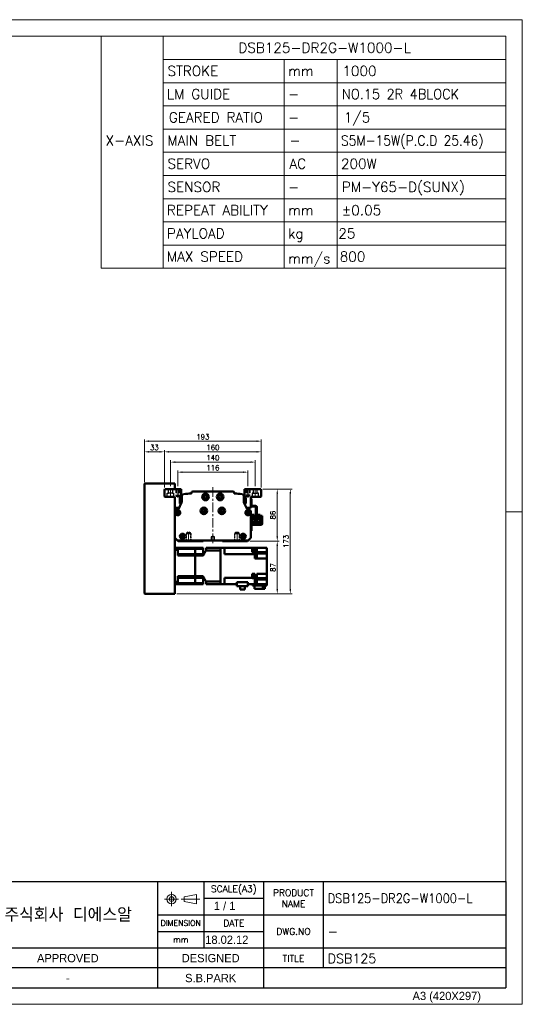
# Model space of a CAD drawing. Header units: millimetres. Extents: x 46891 to 50846, y 6223 to 10155.
# Tile 4 of 4: x 50017 to 50846, y 8529 to 10155. Entities that reach past the tile are written whole.
import ezdxf
from ezdxf.enums import TextEntityAlignment as Align

# ---------------------------------------------------------------- set-up
doc = ezdxf.new("R2010")
doc.units = ezdxf.units.MM
doc.header["$LTSCALE"] = 0.5
for name, pattern in [('CENTER', [50.8, 31.75, -6.35, 6.35, -6.35]), ('HIDDEN', [9.525, 6.35, -3.175]), ('HIDDENX2', [19.05, 12.7, -6.35])]:
    doc.linetypes.add(name, pattern=pattern)
doc.layers.get('0').update_dxf_attribs({"lineweight": 20})
for name, color, linetype, lineweight in [('1', 1, 'CENTER', 13), ('4', 4, 'Continuous', 13), ('외형선(ISO)', 7, 'Continuous', 50)]:
    doc.layers.add(name, color=color, linetype=linetype, lineweight=lineweight)
for name, color, linetype in [('2', 2, 'HIDDENX2'), ('3', 3, 'Continuous'), ('C', 1, 'CENTER')]:
    doc.layers.add(name, color=color, linetype=linetype)
doc.styles.add('ACISOGDT', font='amgdt.shx')
doc.styles.add('DSR TEXT', font='romans.shx', dxfattribs={"bigfont": 'whgtxt.shx'})
doc.styles.get("Standard").update_dxf_attribs({"font": 'romans.shx', "bigfont": 'whgtxt.shx'})
doc.dimstyles.new('DSR', dxfattribs={"dimscale": 2, "dimtxt": 3, "dimasz": 3, "dimexe": 0.5, "dimexo": 0.5, "dimgap": 0.5, "dimtad": 1, "dimdsep": 46, "dimtxsty": 'Standard', "dimcen": 2.5, "dimclrd": 4, "dimclre": 4, "dimclrt": 2, "dimadec": 0, "dimazin": 2, "dimtfac": 1, "dimtmove": 0, "dimatfit": 3, "dimfxl": 0, "dimlwd": -1, "dimlwe": -1, "dimarcsym": 0})

# ---------------------------------------------------------------- blocks, each defined once
blk = doc.blocks.new('A$C13F00394')
for p, q in [((109.11, 28.14), (105.34, 27.43)), ((105.34, 27.43), (105.34, 26.01)), ((109.11, 25.3), (109.11, 28.14)), ((-202.34, 25.67), (-191.42, 25.67)), ((-202.34, 25.3), (-191.42, 25.3)), ((105.34, 26.01), (109.11, 25.3))]:
    blk.add_line(p, q)
for radius in [1.42, 0.71]:
    blk.add_circle((101.56, 26.76), radius)
at = {"layer": '1'}
for p, q in [((103.69, 26.76), (99.44, 26.76)), ((101.56, 28.89), (101.56, 24.63)), ((104.41, 26.76), (110.04, 26.76))]:
    blk.add_line(p, q, dxfattribs=at)
at = {"layer": '3'}
for p, q in [((0, 32), (-207.68, 32)), ((0, 32), (202.32, 32)), ((0, 32), (0, 0)), ((43.43, 32), (43.43, 0)), ((97.32, 32), (97.32, 12)), ((111.32, 32), (111.32, 12)), ((129.32, 32), (129.32, 0)), ((147.32, 32), (147.32, 6)), ((202.32, 32), (202.32, 0)), ((0, 28), (25, 24)), ((43.43, 28), (0, 28)), ((25, 28), (25, 0)), ((34.7, 28), (34.7, 0)), ((111.32, 27), (129.32, 27)), ((43.43, 24), (0, 24)), ((97.32, 22), (202.32, 22)), ((43.43, 20), (0, 20)), ((43.43, 16), (0, 16)), ((97.32, 17), (129.32, 17)), ((0, 12), (129.32, 12)), ((97.32, 12), (97.32, 0)), ((129.32, 12), (202.32, 12)), ((43.43, 8), (0, 8)), ((97.32, 6), (43.43, 6)), ((129.32, 6), (97.32, 6)), ((202.32, 6), (129.32, 6)), ((43.43, 4), (0, 4)), ((0, 0), (202.32, 0))]:
    blk.add_line(p, q, dxfattribs=at)
at = {"color": 0, "style": 'DSR TEXT'}
for s, height, p in [('조립 치수 허용차', 2, (11.97, 29.02)), ('등급', 1.5, (20.77, 25.52)), ('정밀급', 1.5, (27.18, 25.37)), ('보통급', 1.3, (36.41, 25.38)), ('치수 구분', 1.5, (0.69, 24.78)), (' 0.5 초과 6 이하', 1.6, (0.56, 21.19)), (' 6 초과 30 이하', 1.6, (0.49, 17.19)), (' 30 초과 120 이하', 1.6, (0.49, 13.19)), (' 120 초과 315 이하', 1.6, (0.49, 9.19)), (' 315 초과 1000 이하', 1.6, (0.49, 5.19)), (' 1000 초과 2000 이하', 1.6, (0.49, 1.19))]:
    blk.add_text(s, height=height, dxfattribs=at).set_placement(p)
at = {"color": 7, "style": 'ACISOGDT'}
for s, p in [('APPROVED', (70.28, 8.93)), ('DESIGNED', (113.35, 8.93))]:
    blk.add_text(s, height=2.5, dxfattribs=at).set_placement(p, align=Align.MIDDLE_CENTER)
at = {"color": 7, "attachment_point": 5, "style": 'DSR TEXT'}
for s, insert, char_height in [('SCALE(A3)', (120.32, 29.5), 2), ('PRODUCT\\PNAME', (138.32, 27), 2), ('주식회사 디에스알', (70.37, 22), 4.2), ('DIMENSION', (104.32, 19.5), 1.7), ('DATE', (120.32, 19.5), 2), ('DWG.NO', (138.32, 17), 2), ('mm', (104.32, 14.5), 1.8), ('TITLE', (138.32, 8.83), 2)]:
    blk.add_mtext(s, dxfattribs=dict(at, insert=insert, char_height=char_height))
at = {"color": 0, "char_height": 1.6, "attachment_point": 5, "style": 'DSR TEXT'}
for s, insert in [('%%P0.05', (29.85, 22)), ('%%P0.1', (39.07, 22)), ('%%P0.1', (29.85, 18)), ('%%P0.2', (39.07, 18)), ('%%P0.15', (29.85, 14)), ('%%P0.3', (39.07, 14)), ('%%P0.2', (29.85, 10)), ('%%P0.5', (39.07, 10)), ('%%P0.3', (29.85, 6)), ('%%P0.8', (39.07, 6)), ('%%P0.5', (29.85, 2)), ('%%P1.2', (39.07, 2))]:
    blk.add_mtext(s, dxfattribs=dict(at, insert=insert))
at = {"layer": '4', "color": 0, "style": 'DSR TEXT'}
blk.add_text('NOTE', height=3, dxfattribs=at).set_placement((-202.39, 26.38))
blk = doc.blocks.new('A$C1C1952E1')
for p, q in [((293, 292), (293, 222)), ((311.67, 292), (311.67, 222)), ((311.67, 285), (415, 285)), ((348.18, 285), (348.18, 222)), ((364.13, 285), (364.13, 222)), ((311.67, 278), (415, 278)), ((311.67, 271), (415, 271)), ((311.67, 264), (415, 264)), ((311.67, 257), (415, 257)), ((311.67, 250), (415, 250)), ((311.67, 243), (415, 243)), ((311.67, 236), (415, 236)), ((311.67, 229), (415, 229)), ((293, 222), (415, 222))]:
    blk.add_line(p, q)
at = {"color": 1}
blk.add_lwpolyline([(0, 0), (420, 0), (420, 297), (0, 297)], close=True, dxfattribs=at)
at = {"color": 3}
blk.add_lwpolyline([(5, 5), (415, 5), (415, 292), (5, 292)], close=True, dxfattribs=at)
at = {"color": 7, "style": 'ACISOGDT'}
blk.add_text('A3 (420X297)', height=2.5, dxfattribs=at).set_placement((386.91, 1.28))
blk = doc.blocks.new('t8')
at = {"color": 2, "linetype": 'HIDDEN'}
for p, q in [((-4, 0), (-4, -12)), ((-3.4, -0.6), (-4, 0)), ((3.4, -0.6), (4, 0)), ((4, 0), (4, -12)), ((-4, -12), (4, -12)), ((-4, -12), (-3.4, -13)), ((-3.4, -0.6), (3.4, -0.6)), ((-3.4, -0.6), (-3.4, -14)), ((-3.4, -14), (3.4, -14)), ((-3.4, -14), (0, -16)), ((3.4, -14), (0, -16)), ((3.4, -0.6), (3.4, -14)), ((4, -12), (3.4, -13))]:
    blk.add_line(p, q, dxfattribs=at)
at = {"color": 1, "linetype": 'CENTER'}
blk.add_line((0, 1.4), (0, -17.1), dxfattribs=at)
blk = doc.blocks.new('*D108')
at = {"color": 1, "linetype": 'ByBlock'}
for p, q in [((50277.5, 9384.7), (50277.5, 9410.9)), ((50385.7, 9407.9), (50285.3, 9407.9)), ((50393.5, 9384.7), (50393.5, 9410.9))]:
    blk.add_line(p, q, dxfattribs=at)
at = {"color": 1}
for points in [[(50285.3, 9409.2), (50285.3, 9406.6), (50277.5, 9407.9)], [(50385.7, 9409.2), (50385.7, 9406.6), (50393.5, 9407.9)]]:
    blk.add_solid(points, dxfattribs=at)
at = {"layer": 'Defpoints', "color": 0}
for p in [(50277.5, 9407.9), (50277.5, 9381.1), (50393.5, 9381.1)]:
    blk.add_point(p, dxfattribs=at)
at = {"color": 3, "insert": (50335.5, 9415.1), "char_height": 8.4, "attachment_point": 5, "style": 'DSR TEXT'}
blk.add_mtext('116', dxfattribs=at)
blk = doc.blocks.new('*D109')
at = {"color": 1, "linetype": 'ByBlock'}
for p, q in [((50265.5, 9384.6), (50265.5, 9427.5)), ((50397.7, 9424.5), (50273.3, 9424.5)), ((50405.5, 9384.6), (50405.5, 9427.5))]:
    blk.add_line(p, q, dxfattribs=at)
at = {"color": 1}
for points in [[(50273.3, 9425.8), (50273.3, 9423.2), (50265.5, 9424.5)], [(50397.7, 9425.8), (50397.7, 9423.2), (50405.5, 9424.5)]]:
    blk.add_solid(points, dxfattribs=at)
at = {"layer": 'Defpoints', "color": 0}
for p in [(50265.5, 9424.5), (50265.5, 9381), (50405.5, 9381)]:
    blk.add_point(p, dxfattribs=at)
at = {"color": 3, "insert": (50335.5, 9431.7), "char_height": 8.4, "attachment_point": 5, "style": 'DSR TEXT'}
blk.add_mtext('140', dxfattribs=at)
blk = doc.blocks.new('*D110')
at = {"color": 1, "linetype": 'ByBlock'}
for p, q in [((50255.5, 9382.6), (50255.5, 9444.5)), ((50263.3, 9441.5), (50407.7, 9441.5)), ((50415.5, 9382.6), (50415.5, 9444.5))]:
    blk.add_line(p, q, dxfattribs=at)
at = {"color": 1}
for points in [[(50263.3, 9442.8), (50263.3, 9440.2), (50255.5, 9441.5)], [(50407.7, 9442.8), (50407.7, 9440.2), (50415.5, 9441.5)]]:
    blk.add_solid(points, dxfattribs=at)
at = {"layer": 'Defpoints', "color": 0}
for p in [(50415.5, 9441.5), (50255.5, 9379), (50415.5, 9379)]:
    blk.add_point(p, dxfattribs=at)
at = {"color": 3, "insert": (50335.5, 9448.7), "char_height": 8.4, "attachment_point": 5, "style": 'DSR TEXT'}
blk.add_mtext('160', dxfattribs=at)
blk = doc.blocks.new('*D111')
at = {"color": 1, "linetype": 'ByBlock'}
for p, q in [((50222.5, 9391.6), (50222.5, 9444.5)), ((50247.7, 9441.5), (50230.3, 9441.5)), ((50255.5, 9382.6), (50255.5, 9444.5))]:
    blk.add_line(p, q, dxfattribs=at)
at = {"color": 1}
for points in [[(50230.3, 9442.8), (50230.3, 9440.2), (50222.5, 9441.5)], [(50247.7, 9442.8), (50247.7, 9440.2), (50255.5, 9441.5)]]:
    blk.add_solid(points, dxfattribs=at)
at = {"layer": 'Defpoints', "color": 0}
for p in [(50222.5, 9441.5), (50222.5, 9388), (50255.5, 9379)]:
    blk.add_point(p, dxfattribs=at)
at = {"color": 3, "insert": (50239, 9448.7), "char_height": 8.4, "attachment_point": 5, "style": 'DSR TEXT'}
blk.add_mtext('33', dxfattribs=at)
blk = doc.blocks.new('*D112')
at = {"color": 1, "linetype": 'ByBlock'}
for p, q in [((50222.5, 9391.6), (50222.5, 9462.1)), ((50230.3, 9459.1), (50407.7, 9459.1)), ((50415.5, 9382.6), (50415.5, 9462.1))]:
    blk.add_line(p, q, dxfattribs=at)
at = {"color": 1}
for points in [[(50230.3, 9460.4), (50230.3, 9457.8), (50222.5, 9459.1)], [(50407.7, 9460.4), (50407.7, 9457.8), (50415.5, 9459.1)]]:
    blk.add_solid(points, dxfattribs=at)
at = {"layer": 'Defpoints', "color": 0}
for p in [(50415.5, 9459.1), (50222.5, 9388), (50415.5, 9379)]:
    blk.add_point(p, dxfattribs=at)
at = {"color": 3, "insert": (50319, 9466.3), "char_height": 8.4, "attachment_point": 5, "style": 'DSR TEXT'}
blk.add_mtext('193', dxfattribs=at)
blk = doc.blocks.new('*D113')
at = {"color": 1, "linetype": 'ByBlock'}
for p, q in [((50418.1, 9380), (50444.8, 9380)), ((50441.8, 9372.2), (50441.8, 9301.8)), ((50396.6, 9294), (50444.8, 9294))]:
    blk.add_line(p, q, dxfattribs=at)
at = {"color": 1}
for points in [[(50440.5, 9372.2), (50443.1, 9372.2), (50441.8, 9380)], [(50440.5, 9301.8), (50443.1, 9301.8), (50441.8, 9294)]]:
    blk.add_solid(points, dxfattribs=at)
at = {"layer": 'Defpoints', "color": 0}
for p in [(50414.5, 9380), (50393, 9294), (50441.8, 9294)]:
    blk.add_point(p, dxfattribs=at)
at = {"color": 3, "insert": (50434.6, 9337), "char_height": 8.4, "attachment_point": 5, "rotation": 90, "style": 'DSR TEXT'}
blk.add_mtext('86', dxfattribs=at)
blk = doc.blocks.new('*D114')
at = {"color": 1, "linetype": 'ByBlock'}
for p, q in [((50396.6, 9294), (50444.8, 9294)), ((50441.8, 9214.8), (50441.8, 9286.2)), ((50276.1, 9207), (50444.8, 9207))]:
    blk.add_line(p, q, dxfattribs=at)
at = {"color": 1}
for points in [[(50440.5, 9286.2), (50443.1, 9286.2), (50441.8, 9294)], [(50440.5, 9214.8), (50443.1, 9214.8), (50441.8, 9207)]]:
    blk.add_solid(points, dxfattribs=at)
at = {"layer": 'Defpoints', "color": 0}
for p in [(50393, 9294), (50441.8, 9294), (50272.5, 9207)]:
    blk.add_point(p, dxfattribs=at)
at = {"color": 3, "insert": (50434.6, 9250.5), "char_height": 8.4, "attachment_point": 5, "rotation": 90, "style": 'DSR TEXT'}
blk.add_mtext('87', dxfattribs=at)
blk = doc.blocks.new('*D115')
at = {"color": 1, "linetype": 'ByBlock'}
for p, q in [((50418.1, 9380), (50466.4, 9380)), ((50463.4, 9372.2), (50463.4, 9214.8)), ((50276.1, 9207), (50466.4, 9207))]:
    blk.add_line(p, q, dxfattribs=at)
at = {"color": 1}
for points in [[(50462.1, 9372.2), (50464.7, 9372.2), (50463.4, 9380)], [(50462.1, 9214.8), (50464.7, 9214.8), (50463.4, 9207)]]:
    blk.add_solid(points, dxfattribs=at)
at = {"layer": 'Defpoints', "color": 0}
for p in [(50414.5, 9380), (50272.5, 9207), (50463.4, 9207)]:
    blk.add_point(p, dxfattribs=at)
at = {"color": 3, "insert": (50456.2, 9293.5), "char_height": 8.4, "attachment_point": 5, "rotation": 90, "style": 'DSR TEXT'}
blk.add_mtext('173', dxfattribs=at)

msp = doc.modelspace()

# ---------------------------------------------------------------- linework, layer by layer
at = {"color": 1}
msp.add_line((50846.42332, 9342.12212), (50819.04532, 9342.12212), dxfattribs=at)
at = {"layer": '1'}
for p, q in [((50265.45374, 9380.96408), (50265.45374, 9365.96408)), ((50335.45374, 9382.96408), (50335.45374, 9289.96408)), ((50405.45374, 9380.96408), (50405.45374, 9365.96408))]:
    msp.add_line(p, q, dxfattribs=at)
at = {"layer": '2'}
for p, q in [((50260.20374, 9366.96408), (50260.20374, 9373.46408)), ((50260.20374, 9373.46408), (50262.15374, 9373.46408)), ((50262.15374, 9373.46408), (50262.15374, 9379.96408)), ((50268.75374, 9373.46408), (50262.15374, 9373.46408)), ((50268.75374, 9379.96408), (50268.75374, 9373.46408)), ((50268.75374, 9373.46408), (50270.70374, 9373.46408)), ((50270.70374, 9373.46408), (50270.70374, 9366.96408)), ((50274.45374, 9379.96408), (50274.45374, 9369.96408)), ((50274.95374, 9379.46408), (50274.45374, 9379.96408)), ((50274.45374, 9369.96408), (50280.45374, 9369.96408)), ((50274.45374, 9369.96408), (50274.95374, 9369.09805)), ((50274.95374, 9379.46408), (50274.95374, 9368.46408)), ((50274.95374, 9379.46408), (50279.95374, 9379.46408)), ((50274.95374, 9368.46408), (50277.45374, 9367.0207)), ((50274.95374, 9368.46408), (50279.95374, 9368.46408)), ((50279.95374, 9368.46408), (50277.45374, 9367.0207)), ((50279.95374, 9379.46408), (50280.45374, 9379.96408)), ((50279.95374, 9379.46408), (50279.95374, 9368.46408)), ((50280.45374, 9369.96408), (50279.95374, 9369.09805)), ((50280.45374, 9379.96408), (50280.45374, 9369.96408)), ((50390.45374, 9379.96408), (50390.45374, 9369.96408)), ((50390.95374, 9379.46408), (50390.45374, 9379.96408)), ((50396.45374, 9369.96408), (50390.45374, 9369.96408)), ((50390.45374, 9369.96408), (50390.95374, 9369.09805)), ((50390.95374, 9379.46408), (50390.95374, 9368.46408)), ((50395.95374, 9379.46408), (50390.95374, 9379.46408)), ((50395.95374, 9368.46408), (50390.95374, 9368.46408)), ((50390.95374, 9368.46408), (50393.45374, 9367.0207)), ((50395.95374, 9368.46408), (50393.45374, 9367.0207)), ((50395.95374, 9379.46408), (50396.45374, 9379.96408)), ((50395.95374, 9379.46408), (50395.95374, 9368.46408)), ((50396.45374, 9369.96408), (50395.95374, 9369.09805)), ((50396.45374, 9379.96408), (50396.45374, 9369.96408)), ((50402.15374, 9373.46408), (50400.20374, 9373.46408)), ((50400.20374, 9373.46408), (50400.20374, 9366.96408)), ((50402.15374, 9379.96408), (50402.15374, 9373.46408)), ((50402.15374, 9373.46408), (50408.75374, 9373.46408)), ((50408.75374, 9373.46408), (50408.75374, 9379.96408)), ((50410.70374, 9373.46408), (50408.75374, 9373.46408)), ((50410.70374, 9366.96408), (50410.70374, 9373.46408)), ((50335.45374, 9302.46623), (50332.95374, 9300.96408)), ((50337.95374, 9300.96408), (50335.45374, 9302.46623)), ((50332.95374, 9300.96408), (50332.95374, 9294.96408)), ((50337.95374, 9300.96408), (50332.95374, 9300.96408)), ((50332.95374, 9294.96408), (50337.95374, 9294.96408)), ((50337.95374, 9294.96408), (50337.95374, 9300.96408))]:
    msp.add_line(p, q, dxfattribs=at)
at = {"layer": '3'}
for p in [(50819.04532, 8731.59272), (49711.23583, 8556.37352)]:
    msp.add_line(p, (50819.04532, 8556.37352), dxfattribs=at)
at = {"layer": 'C'}
for p, q in [((50277.45374, 9381.11541), (50277.45374, 9366.13583)), ((50393.45374, 9381.11541), (50393.45374, 9366.13583))]:
    msp.add_line(p, q, dxfattribs=at)
at = {"layer": '외형선(ISO)'}
for p, q in [((50222.45374, 9207.96408), (50222.45374, 9387.96408)), ((50223.45374, 9388.96408), (50272.45374, 9388.96408)), ((50272.45374, 9387.96408), (50272.45374, 9388.96408)), ((50272.45374, 9379.96408), (50272.45374, 9387.96408)), ((50255.45374, 9378.96408), (50256.45374, 9379.96408)), ((50255.45374, 9367.96408), (50255.45374, 9378.96408)), ((50256.45374, 9366.96408), (50255.45374, 9367.96408)), ((50256.45374, 9379.96408), (50282.95374, 9379.96408)), ((50282.95374, 9379.96408), (50282.95374, 9368.49289)), ((50284.45374, 9360.06226), (50284.45374, 9368.62656)), ((50300.22633, 9373.17956), (50300.22633, 9373.96408)), ((50302.22633, 9375.96408), (50368.68115, 9375.96408)), ((50370.68115, 9373.96408), (50370.68115, 9373.17956)), ((50386.45374, 9368.62656), (50386.45374, 9360.06226)), ((50387.95374, 9368.49289), (50387.95374, 9379.96408)), ((50387.95374, 9379.96408), (50414.45374, 9379.96408)), ((50414.45374, 9379.96408), (50415.45374, 9378.96408)), ((50415.45374, 9367.96408), (50414.45374, 9366.96408)), ((50415.45374, 9378.96408), (50415.45374, 9367.96408)), ((50271.95374, 9366.96408), (50256.45374, 9366.96408)), ((50272.45374, 9207.96408), (50272.45374, 9366.83011)), ((50272.95374, 9364.96408), (50272.45374, 9364.96408)), ((50272.95374, 9359.46408), (50272.95374, 9365.96408)), ((50273.45374, 9358.96408), (50272.95374, 9359.46408)), ((50272.95374, 9358.46408), (50273.45374, 9358.96408)), ((50272.95374, 9357.46408), (50272.95374, 9358.46408)), ((50273.45374, 9356.96408), (50272.95374, 9357.46408)), ((50272.95374, 9356.46408), (50273.45374, 9356.96408)), ((50272.95374, 9355.46408), (50272.95374, 9356.46408)), ((50273.45374, 9354.96408), (50272.95374, 9355.46408)), ((50272.95374, 9354.46408), (50273.45374, 9354.96408)), ((50272.95374, 9349.96408), (50272.95374, 9354.46408)), ((50278.72186, 9346.54502), (50283.99353, 9357.96697)), ((50280.95374, 9364.49289), (50280.95374, 9356.46408)), ((50280.95374, 9361.96408), (50284.45374, 9361.96408)), ((50281.45374, 9355.96408), (50283.06912, 9355.96408)), ((50386.91394, 9357.96697), (50392.18561, 9346.54502)), ((50387.83835, 9355.96408), (50389.45374, 9355.96408)), ((50389.95374, 9356.46408), (50389.95374, 9364.49289)), ((50397.95374, 9359.46408), (50397.45374, 9358.96408)), ((50397.45374, 9358.96408), (50397.95374, 9358.46408)), ((50397.95374, 9357.46408), (50397.45374, 9356.96408)), ((50397.45374, 9356.96408), (50397.95374, 9356.46408)), ((50397.95374, 9355.46408), (50397.45374, 9354.96408)), ((50397.45374, 9354.96408), (50397.95374, 9354.46408)), ((50397.95374, 9365.96408), (50397.95374, 9359.46408)), ((50397.95374, 9363.96408), (50399.55374, 9363.96408)), ((50397.95374, 9358.46408), (50397.95374, 9359.46408)), ((50397.95374, 9358.46408), (50397.95374, 9357.46408)), ((50397.95374, 9356.46408), (50397.95374, 9357.46408)), ((50397.95374, 9356.46408), (50397.95374, 9355.46408)), ((50397.95374, 9354.46408), (50397.95374, 9355.46408)), ((50397.95374, 9354.46408), (50397.95374, 9349.96408)), ((50399.55374, 9352.56408), (50398.01413, 9352.56408)), ((50414.45374, 9366.96408), (50398.95374, 9366.96408)), ((50399.55374, 9363.96408), (50399.55374, 9352.56408)), ((50405.85374, 9352.56408), (50400.05374, 9352.56408)), ((50400.05374, 9350.96408), (50405.85374, 9350.96408)), ((50272.95374, 9300.20672), (50272.95374, 9342.96408)), ((50278.45374, 9348.96408), (50273.95374, 9348.96408)), ((50275.95374, 9345.96408), (50277.8139, 9345.96408)), ((50322.45374, 9345.39384), (50322.45374, 9342.53432)), ((50348.45374, 9345.39384), (50348.45374, 9342.53432)), ((50396.95374, 9348.96408), (50392.45374, 9348.96408)), ((50393.09357, 9345.96408), (50394.95374, 9345.96408)), ((50397.95374, 9342.96408), (50397.95374, 9300.20672)), ((50400.2537, 9337.4642), (50403.9537, 9337.46421)), ((50400.25373, 9325.0642), (50400.2537, 9337.4642)), ((50403.9537, 9337.46421), (50403.95372, 9328.06421)), ((50406.35374, 9350.46408), (50406.35374, 9330.96408)), ((50407.95374, 9330.96408), (50407.95374, 9350.46408)), ((50409.9537, 9337.46422), (50413.6537, 9337.46423)), ((50409.95372, 9328.06422), (50409.9537, 9337.46422)), ((50413.6537, 9337.46423), (50413.65373, 9325.06423)), ((50415.35369, 9335.96423), (50416.95369, 9335.96424)), ((50415.35369, 9335.96423), (50415.35369, 9332.96423)), ((50416.95369, 9332.96424), (50416.95369, 9335.96424)), ((50399.55372, 9320.4642), (50399.55373, 9313.9642)), ((50399.95371, 9322.5642), (50414.85371, 9322.56423)), ((50414.95372, 9320.96423), (50400.05372, 9320.9642)), ((50400.25373, 9325.0642), (50402.25373, 9325.06421)), ((50400.25373, 9325.0642), (50400.25373, 9322.5642)), ((50402.25373, 9325.06421), (50411.65373, 9325.06423)), ((50409.95372, 9329.06422), (50403.95372, 9329.06421)), ((50403.95372, 9328.76421), (50409.95372, 9328.76422)), ((50409.95372, 9328.06422), (50403.95372, 9328.06421)), ((50406.35374, 9330.96408), (50407.95374, 9330.96408)), ((50411.65373, 9325.06423), (50413.65373, 9325.06423)), ((50413.65373, 9322.56423), (50413.65373, 9325.06423)), ((50415.35371, 9323.06423), (50415.35369, 9332.96423)), ((50416.95369, 9332.96424), (50416.95371, 9322.96424)), ((50272.45374, 9317.96408), (50272.95374, 9317.96408)), ((50399.55374, 9310.9642), (50397.95374, 9310.9642)), ((50399.55374, 9310.9642), (50399.55373, 9313.9642)), ((50276.95374, 9294.96408), (50273.83242, 9298.0854)), ((50277.95374, 9293.96408), (50276.95374, 9294.96408)), ((50393.95374, 9294.96408), (50276.95374, 9294.96408)), ((50319.45374, 9293.96408), (50277.95374, 9293.96408)), ((50320.30729, 9294.81763), (50319.45374, 9293.96408)), ((50351.45374, 9293.96408), (50350.60018, 9294.81763)), ((50392.95374, 9293.96408), (50351.45374, 9293.96408)), ((50393.95374, 9294.96408), (50392.95374, 9293.96408)), ((50397.07506, 9298.0854), (50393.95374, 9294.96408)), ((50272.45374, 9282.96408), (50277.45374, 9282.96408)), ((50272.45374, 9279.42159), (50277.45374, 9279.42159)), ((50277.45374, 9282.96408), (50277.45374, 9279.42159)), ((50306.45374, 9282.96408), (50277.45374, 9282.96408)), ((50277.45374, 9281.25166), (50306.45374, 9281.25166)), ((50277.45374, 9270.0008), (50277.45374, 9279.42159)), ((50277.45374, 9272.71408), (50306.45374, 9272.71408)), ((50306.45374, 9270.0008), (50277.45374, 9270.0008)), ((50306.45374, 9281.25166), (50306.45374, 9282.96408)), ((50306.45374, 9282.96408), (50306.45374, 9281.25166)), ((50306.45374, 9282.96408), (50319.45374, 9282.96408)), ((50306.45374, 9277.71408), (50306.45374, 9281.25166)), ((50306.45374, 9277.71408), (50306.45374, 9281.25166)), ((50306.45374, 9281.25166), (50319.45374, 9281.25166)), ((50306.45374, 9272.71408), (50306.45374, 9277.71408)), ((50306.45374, 9272.71408), (50306.45374, 9277.71408)), ((50306.45374, 9270.0008), (50306.45374, 9272.71408)), ((50306.45374, 9272.71408), (50306.45374, 9270.0008)), ((50306.45374, 9272.71408), (50319.45374, 9272.71408)), ((50306.45374, 9235.92735), (50306.45374, 9270.0008)), ((50306.45374, 9235.92735), (50306.45374, 9270.0008)), ((50306.45374, 9270.0008), (50319.45374, 9270.0008)), ((50319.45374, 9282.96408), (50319.45374, 9281.25166)), ((50319.45374, 9272.71408), (50319.45374, 9281.25166)), ((50319.45374, 9272.71408), (50319.45374, 9270.0008)), ((50324.45374, 9282.96408), (50324.45374, 9278.65941)), ((50324.45374, 9282.96408), (50347.95374, 9282.96408)), ((50324.45374, 9278.65941), (50347.95374, 9278.65941)), ((50347.95374, 9282.96408), (50354.95374, 9282.96408)), ((50347.95374, 9282.96408), (50347.95374, 9282.95961)), ((50347.95374, 9282.95961), (50347.95374, 9278.66463)), ((50347.95374, 9278.66463), (50347.95374, 9278.65941)), ((50347.95374, 9227.26875), (50347.95374, 9278.65941)), ((50347.95374, 9278.46408), (50347.95374, 9227.46408)), ((50354.95374, 9278.46408), (50354.95374, 9282.96408)), ((50354.95374, 9282.96408), (50400.55374, 9282.96408)), ((50354.95374, 9272.52345), (50354.95374, 9278.46408)), ((50354.95374, 9272.52345), (50405.05374, 9272.52345)), ((50400.55374, 9282.999), (50400.55374, 9282.96408)), ((50400.55374, 9282.999), (50401.25374, 9282.999)), ((50400.55374, 9277.4041), (50400.55374, 9282.96408)), ((50400.55374, 9277.4041), (50400.55374, 9275.96408)), ((50400.55374, 9277.099), (50401.25374, 9277.099)), ((50400.55374, 9275.96408), (50405.05374, 9275.96408)), ((50401.25374, 9277.099), (50401.25374, 9282.999)), ((50405.05374, 9282.96408), (50401.25374, 9282.96408)), ((50401.25374, 9282.849), (50403.25374, 9282.849)), ((50401.25374, 9277.249), (50403.25374, 9277.249)), ((50403.25374, 9277.249), (50403.25374, 9282.849)), ((50405.05374, 9282.96408), (50408.05374, 9282.96408)), ((50405.05374, 9282.96408), (50405.05374, 9277.4041)), ((50405.05374, 9275.96408), (50405.05374, 9277.4041)), ((50405.05374, 9273.47216), (50424.55374, 9273.47216)), ((50405.05374, 9273.47216), (50405.05374, 9272.92275)), ((50405.05374, 9272.52345), (50405.05374, 9272.92275)), ((50405.05374, 9272.52345), (50405.05374, 9265.46408)), ((50405.05374, 9272.26004), (50405.55374, 9272.26004)), ((50405.55374, 9266.26004), (50405.55374, 9272.26004)), ((50405.55374, 9272.21004), (50406.25374, 9272.21004)), ((50406.25374, 9266.31004), (50406.25374, 9272.21004)), ((50406.25374, 9272.06004), (50408.25374, 9272.06004)), ((50424.55374, 9282.96408), (50408.05374, 9282.96408)), ((50408.05374, 9277.4041), (50408.05374, 9282.96408)), ((50408.05374, 9277.4041), (50408.05374, 9275.96408)), ((50408.05374, 9275.96408), (50424.55374, 9275.96408)), ((50408.25374, 9266.46004), (50408.25374, 9272.06004)), ((50424.55374, 9279.46408), (50424.55374, 9282.96408)), ((50424.55374, 9279.46408), (50424.55374, 9275.96408)), ((50424.55374, 9275.96408), (50424.55374, 9273.47216)), ((50424.55374, 9268.96408), (50424.55374, 9273.47216)), ((50405.05374, 9266.26004), (50405.55374, 9266.26004)), ((50405.05374, 9265.46408), (50424.55374, 9265.46408)), ((50405.55374, 9266.31004), (50406.25374, 9266.31004)), ((50406.25374, 9266.46004), (50408.25374, 9266.46004)), ((50424.55374, 9268.96408), (50424.55374, 9265.46408)), ((50424.55374, 9240.16408), (50424.55374, 9265.46408)), ((50400.55374, 9240.16408), (50405.05374, 9240.16408)), ((50400.55374, 9236.75386), (50400.55374, 9240.16408)), ((50400.55374, 9239.25133), (50401.25374, 9239.25133)), ((50401.25374, 9233.35133), (50401.25374, 9239.25133)), ((50401.25374, 9239.10133), (50403.25374, 9239.10133)), ((50403.25374, 9233.50133), (50403.25374, 9239.10133)), ((50405.05374, 9240.16408), (50405.05374, 9233.40471)), ((50424.55374, 9240.16408), (50408.05374, 9240.16408)), ((50408.05374, 9233.40471), (50408.05374, 9240.16408)), ((50424.55374, 9240.16408), (50424.55374, 9236.66408)), ((50272.45374, 9226.50657), (50277.45374, 9226.50657)), ((50272.45374, 9222.96408), (50277.45374, 9222.96408)), ((50277.45374, 9226.50657), (50277.45374, 9235.92735)), ((50306.45374, 9235.92735), (50277.45374, 9235.92735)), ((50277.45374, 9233.21408), (50306.45374, 9233.21408)), ((50277.45374, 9226.50657), (50277.45374, 9222.96408)), ((50277.45374, 9224.67649), (50306.45374, 9224.67649)), ((50306.45374, 9222.96408), (50277.45374, 9222.96408)), ((50306.45374, 9233.21408), (50306.45374, 9235.92735)), ((50306.45374, 9235.92735), (50306.45374, 9233.21408)), ((50306.45374, 9235.92735), (50319.45374, 9235.92735)), ((50306.45374, 9228.21408), (50306.45374, 9233.21408)), ((50306.45374, 9228.21408), (50306.45374, 9233.21408)), ((50306.45374, 9233.21408), (50319.45374, 9233.21408)), ((50306.45374, 9224.67649), (50306.45374, 9228.21408)), ((50306.45374, 9224.67649), (50306.45374, 9228.21408)), ((50306.45374, 9222.96408), (50306.45374, 9224.67649)), ((50306.45374, 9224.67649), (50306.45374, 9222.96408)), ((50306.45374, 9224.67649), (50319.45374, 9224.67649)), ((50306.45374, 9222.96408), (50319.45374, 9222.96408)), ((50319.45374, 9235.92735), (50319.45374, 9233.21408)), ((50319.45374, 9233.21408), (50319.45374, 9224.67649)), ((50319.45374, 9224.67649), (50319.45374, 9222.96408)), ((50324.45374, 9227.26875), (50324.45374, 9222.96408)), ((50324.45374, 9227.26875), (50347.95374, 9227.26875)), ((50324.45374, 9222.96408), (50347.95374, 9222.96408)), ((50347.95374, 9227.26875), (50347.95374, 9227.26353)), ((50347.95374, 9227.26353), (50347.95374, 9222.96855)), ((50347.95374, 9222.96855), (50347.95374, 9222.96408)), ((50354.95374, 9222.96408), (50347.95374, 9222.96408)), ((50354.95374, 9233.40471), (50400.55374, 9233.40471)), ((50354.95374, 9233.40471), (50354.95374, 9227.46408)), ((50354.95374, 9222.96408), (50354.95374, 9227.46408)), ((50354.95374, 9222.96408), (50374.85374, 9222.96408)), ((50393.20374, 9226.17541), (50374.85374, 9226.17541)), ((50374.85374, 9226.17541), (50374.85374, 9219.56408)), ((50393.20374, 9219.56408), (50393.20374, 9226.17541)), ((50405.05374, 9222.96408), (50393.20374, 9222.96408)), ((50400.55374, 9236.75386), (50400.55374, 9235.84879)), ((50400.55374, 9233.40471), (50400.55374, 9235.84879)), ((50400.55374, 9233.0054), (50400.55374, 9233.40471)), ((50400.55374, 9233.35133), (50401.25374, 9233.35133)), ((50400.55374, 9233.0054), (50400.55374, 9232.68546)), ((50405.05374, 9232.68546), (50400.55374, 9232.68546)), ((50400.55374, 9222.96408), (50400.55374, 9222.92916)), ((50400.55374, 9222.92916), (50401.05374, 9222.92916)), ((50401.05374, 9222.96408), (50401.05374, 9220.96408)), ((50424.55374, 9220.96408), (50401.05374, 9220.96408)), ((50401.25374, 9233.50133), (50403.25374, 9233.50133)), ((50404.35379, 9215.46408), (50404.35379, 9220.96408)), ((50408.05374, 9233.40471), (50405.05374, 9233.40471)), ((50405.05374, 9233.40471), (50405.05374, 9233.0054)), ((50405.05374, 9232.68546), (50405.05374, 9233.0054)), ((50424.55374, 9230.46408), (50405.05374, 9230.46408)), ((50405.05374, 9230.46408), (50405.05374, 9228.52406)), ((50405.05374, 9229.47537), (50405.55374, 9229.47537)), ((50405.05374, 9222.96408), (50405.05374, 9228.52406)), ((50405.05374, 9223.47537), (50405.55374, 9223.47537)), ((50424.55374, 9222.96408), (50405.05374, 9222.96408)), ((50405.55374, 9223.47537), (50405.55374, 9229.47537)), ((50405.55374, 9229.42537), (50406.25374, 9229.42537)), ((50405.55374, 9223.52537), (50406.25374, 9223.52537)), ((50406.25374, 9223.52537), (50406.25374, 9229.42537)), ((50406.25374, 9229.27537), (50408.25374, 9229.27537)), ((50406.25374, 9223.67537), (50408.25374, 9223.67537)), ((50408.05374, 9233.0054), (50408.05374, 9233.40471)), ((50408.05374, 9233.0054), (50408.05374, 9232.68546)), ((50424.55374, 9232.68546), (50408.05374, 9232.68546)), ((50408.25374, 9223.67537), (50408.25374, 9229.27537)), ((50418.18143, 9215.46408), (50418.18143, 9220.96408)), ((50421.15368, 9215.46408), (50421.15368, 9220.96408)), ((50424.55374, 9232.68546), (50424.55374, 9236.66408)), ((50424.55374, 9232.68546), (50424.55374, 9230.46408)), ((50424.55374, 9230.46408), (50424.55374, 9226.96408)), ((50424.55374, 9222.96408), (50424.55374, 9226.96408)), ((50424.55374, 9220.96408), (50424.55374, 9222.96408)), ((50272.45374, 9206.96408), (50223.45374, 9206.96408)), ((50272.45374, 9206.96408), (50272.45374, 9207.96408)), ((50374.85374, 9219.56408), (50393.20374, 9219.56408)), ((50380.62874, 9214.16408), (50380.62874, 9219.56408)), ((50388.07874, 9214.16408), (50380.62874, 9214.16408)), ((50388.07874, 9214.16408), (50388.07874, 9219.56408)), ((50418.18143, 9215.46408), (50404.35379, 9215.46408)), ((50421.15368, 9215.46408), (50418.18143, 9215.46408))]:
    msp.add_line(p, q, dxfattribs=at)
for centre, radius in [((50323.45374, 9366.96408), 5.5), ((50323.45374, 9366.96408), 3.3), ((50323.45374, 9366.96408), 2.4585), ((50347.45374, 9366.96408), 5.5), ((50347.45374, 9366.96408), 3.3), ((50347.45374, 9366.96408), 2.4585), ((50277.45374, 9340.96408), 4.25), ((50277.45374, 9340.96408), 2.25), ((50320.45374, 9343.96408), 5.5), ((50320.45374, 9343.96408), 3.3), ((50320.45374, 9343.96408), 2.4585), ((50350.45374, 9343.96408), 5.5), ((50350.45374, 9343.96408), 3.3), ((50350.45374, 9343.96408), 2.4585), ((50393.45374, 9340.96408), 4.25), ((50393.45374, 9340.96408), 2.25), ((50285.45374, 9301.96408), 4.25), ((50285.45374, 9301.96408), 2.25), ((50385.45374, 9301.96408), 4.25), ((50385.45374, 9301.96408), 2.25)]:
    msp.add_circle(centre, radius, dxfattribs=at)
for centre, radius, start, end in [((50223.45374, 9387.96408), 1, 90, 180), ((50285.95374, 9364.49289), 5, 126.86989765, 180), ((50287.45374, 9368.62656), 3, 95.57599889, 180), ((50335.45374, 8876.96408), 497, 94.11817749, 95.57599889), ((50299.72633, 9373.17956), 0.5, 274.11817763, 0), ((50302.22633, 9373.96408), 2, 90.00000001, 180), ((50368.68115, 9373.96408), 2, 0, 90.00000001), ((50371.18115, 9373.17956), 0.5, 180, 265.88182253), ((50335.45374, 8876.96408), 497, 84.42400113, 85.88182253), ((50383.45374, 9368.62656), 3, 0, 84.42400114), ((50384.95374, 9364.49289), 5, 0, 53.13010235), ((50271.95374, 9365.96408), 1, 0, 90), ((50281.45374, 9356.46408), 0.5, 180, 270), ((50279.45374, 9360.06226), 5, 335.22485944, 0), ((50391.45374, 9360.06226), 5, 180, 204.77514058), ((50389.45374, 9356.46408), 0.5, 270, 0), ((50398.95374, 9365.96408), 1, 90, 180), ((50400.05374, 9353.06408), 2.1, 180, 193.774147), ((50400.05374, 9353.06408), 2.1, 193.774147, 270), ((50400.05374, 9353.06408), 0.5, 180, 270), ((50405.85374, 9350.46408), 2.1, 0, 90), ((50405.85374, 9350.46408), 0.5, 0, 90), ((50273.95374, 9349.96408), 1, 180, 270), ((50275.95374, 9342.96408), 3, 90.00000001, 180), ((50277.45374, 9340.96408), 1.621, 36.950847, 323.04915397), ((50277.45374, 9340.96408), 1.5, 48.18968484, 311.8103164), ((50277.8139, 9346.96408), 1, 270.00000001, 335.22485944), ((50278.45374, 9345.96408), 3, 65.22491108, 90), ((50278.85374, 9342.52933), 0.6, 259.96251962, 324.85511582), ((50277.45374, 9340.96408), 1.621, 323.04915084, 36.95084491), ((50278.85374, 9339.39883), 0.6, 35.14488278, 100.03748085), ((50392.45374, 9345.96408), 3, 90, 114.775192), ((50392.05374, 9342.52933), 0.6, 215.14488717, 280.03748127), ((50392.05374, 9339.39883), 0.6, 79.96251962, 144.85511372), ((50393.45374, 9340.96408), 1.621, 216.950847, 143.04915388), ((50393.09357, 9346.96408), 1, 204.77514058, 270.00000001), ((50393.45374, 9340.96408), 1.5, 228.18968484, 131.8103164), ((50394.95374, 9342.96408), 3, 0, 90.00000001), ((50396.95374, 9349.96408), 1, 270, 0), ((50399.95372, 9320.5642), 2, 90.00011094, 179.75458606), ((50400.05372, 9320.4642), 0.5, 90.00011094, 180.00011094), ((50414.85371, 9323.06423), 0.5, 270.00011094, 0.00011094), ((50414.95371, 9322.96423), 2, 270.00011094, 0.00011094), ((50285.45374, 9301.96408), 1.621, 129.96149723, 50.03850277), ((50285.45374, 9301.96408), 1.6, 134.4153086, 45.5846914), ((50283.98404, 9303.46408), 0.5, 328.99692459, 55.46536904), ((50286.92343, 9303.46408), 0.5, 124.5346268, 211.00307541), ((50385.45374, 9301.96408), 1.621, 129.96149723, 50.03850277), ((50385.45374, 9301.96408), 1.6, 134.4153086, 45.5846914), ((50383.98404, 9303.46408), 0.5, 328.99692458, 55.46537103), ((50386.92343, 9303.46408), 0.5, 124.53462481, 211.00307541), ((50275.95374, 9300.20672), 3, 180, 225.00000001), ((50320.66084, 9294.46408), 0.5, 90, 135), ((50350.24663, 9294.46408), 0.5, 45, 90), ((50394.95374, 9300.20672), 3, 315.00000001, 0), ((50223.45374, 9207.96408), 1, 180, 270)]:
    msp.add_arc(centre, radius, start, end, dxfattribs=at)
for points, knots in [([(50278.74916, 9341.93851), (50278.70352, 9341.94659), (50278.65554, 9341.96076), (50278.55257, 9342.00667), (50278.49855, 9342.04203), (50278.45374, 9342.08211)], [0.047260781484, 0.047260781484, 0.047260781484, 0.047260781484, 0.061885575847, 0.061885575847, 0.079922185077, 0.079922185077, 0.079922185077, 0.079922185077]), ([(50278.45374, 9339.84604), (50278.49855, 9339.88613), (50278.55257, 9339.92149), (50278.65554, 9339.9674), (50278.70352, 9339.98157), (50278.74916, 9339.98965)], [0.079922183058, 0.079922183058, 0.079922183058, 0.079922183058, 0.097958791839, 0.097958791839, 0.11258358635, 0.11258358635, 0.11258358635, 0.11258358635]), ([(50392.45374, 9342.08211), (50392.40892, 9342.04203), (50392.3549, 9342.00667), (50392.25193, 9341.96076), (50392.20395, 9341.94659), (50392.15831, 9341.93851)], [0.079922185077, 0.079922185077, 0.079922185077, 0.079922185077, 0.097958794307, 0.097958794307, 0.112583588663, 0.112583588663, 0.112583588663, 0.112583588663]), ([(50392.15831, 9339.98965), (50392.20395, 9339.98157), (50392.25193, 9339.9674), (50392.3549, 9339.92149), (50392.40892, 9339.88613), (50392.45374, 9339.84604)], [0.047260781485, 0.047260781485, 0.047260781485, 0.047260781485, 0.061885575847, 0.061885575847, 0.079922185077, 0.079922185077, 0.079922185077, 0.079922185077])]:
    msp.add_open_spline(points, degree=3, knots=knots, dxfattribs=at)
for points in [[(50284.41261, 9303.20654), (50284.39052, 9303.16978), (50284.36338, 9303.13575), (50284.33397, 9303.10694)], [(50286.5735, 9303.10694), (50286.54409, 9303.13575), (50286.51695, 9303.16978), (50286.49486, 9303.20654)], [(50384.41261, 9303.20654), (50384.39052, 9303.16978), (50384.36338, 9303.13575), (50384.33397, 9303.10694)], [(50386.5735, 9303.10694), (50386.54409, 9303.13575), (50386.51695, 9303.16978), (50386.49486, 9303.20654)]]:
    msp.add_open_spline(points, degree=3, dxfattribs=at)
for points, weights in [([(50319.45374, 9270.0008), (50321.44717, 9274.03759), (50324.45374, 9278.65941)], [1.45736434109, 1.41367336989, 1.35251798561]), ([(50324.45374, 9227.26875), (50321.44717, 9231.89057), (50319.45374, 9235.92735)], [1.35251798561, 1.41367336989, 1.45736434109])]:
    msp.add_rational_spline(points, weights, degree=2, dxfattribs=at)

# ---------------------------------------------------------------- block references
at = {"xscale": 5.4756, "yscale": 5.4756, "zscale": 5.4756}
for name, p in [('A$C1C1952E1', (48546.67132, 8528.99552)), ('A$C13F00394', (49711.23583, 8556.37352))]:
    msp.add_blockref(name, p, dxfattribs=at)
at = {"rotation": 180}
msp.add_blockref('t8', (50295.45374, 9293.96408), dxfattribs=at)
at = {"xscale": -1, "rotation": 180}
msp.add_blockref('t8', (50375.45374, 9293.96408), dxfattribs=at)

# ---------------------------------------------------------------- texts
at = {"color": 3, "style": 'DSR TEXT'}
for s, height, p in [('DSB125-DR2G-W1000-L', 16.4560032, (50377.55346, 10100.7076)), ('STROKE', 16.456003, (50260.49248, 10062.3784)), ('LM GUIDE', 16.456003, (50259.70886, 10024.0492)), ('X-AXIS', 16.456003, (50158.40166, 9947.3908)), ('MAIN BELT', 16.456003, (50260.49248, 9947.3908)), ('SERVO', 16.456003, (50260.49248, 9909.0616)), ('SENSOR', 16.456003, (50260.49248, 9870.7324)), ('REPEAT ABILITY', 16.4560032, (50259.70886, 9832.4032)), ('PAYLOAD', 16.456003, (50259.70886, 9794.074)), ('MAX SPEED', 16.456003, (50259.70886, 9755.7448))]:
    msp.add_text(s, height=height, dxfattribs=at).set_placement(p)
at = {"color": 7, "style": 'DSR TEXT'}
for s, height, p in [('mm', 16.456003, (50459.6365, 10062.3784)), ('1000', 16.456003, (50549.33388, 10062.3784)), ('-', 16.456, (50459.6365, 10024.0492)), ('-', 16.456, (50459.6365, 9985.72)), ('-', 16.456, (50461.98736, 9947.3908)), ('AC', 16.456003, (50461.98736, 9909.0616)), ('200W', 16.456003, (50546.98302, 9909.0616)), ('PM-Y65-D(SUNX)', 16.4560032, (50548.55026, 9870.7324)), ('-', 16.456, (50459.6365, 9870.7324)), ('mm', 16.456003, (50459.6365, 9832.4032)), ('±0.05', 16.456003, (50548.55026, 9832.4032)), ('kg', 16.456003, (50459.6365, 9794.074)), ('25', 16.456003, (50542.62132, 9794.074)), ('mm/s', 16.456003, (50459.6365, 9752.61032)), ('800', 16.456003, (50544.97218, 9755.7448))]:
    msp.add_text(s, height=height, dxfattribs=at).set_placement(p)
for s, width, p in [('NO.15 2R 4BLOCK', 0.95, (50548.55026, 10024.0492)), ('S5M-15W(P.C.D 25.46)', 0.9, (50546.98302, 9947.3908))]:
    msp.add_text(s, height=16.4560032, dxfattribs=dict(at, width=width)).set_placement(p)
at = {"color": 2, "style": 'DSR TEXT', "width": 0.9}
msp.add_text('DSB125-DR2G-W1000-L', height=15.33168, dxfattribs=at).set_placement((50525.06344, 8696.44843))
at = {"color": 2}
for s, height, style, p in [('1 / 1', 13.689, 'ACISOGDT', (50337.12733, 8684.659)), ('18.02.12', 13.689, 'ACISOGDT', (50322.90155, 8628.78576)), ('-', 15.33168, 'DSR TEXT', (50525.06344, 8641.69243)), ('DSB125', 15.33168, 'DSR TEXT', (50525.06344, 8596.93115))]:
    msp.add_text(s, height=height, dxfattribs=dict(at, style=style)).set_placement(p)
at = {"color": 2, "style": 'ACISOGDT'}
for s, p in [('-', (50096.07712, 8572.39072)), ('S.B.PARK', (50331.87461, 8572.39072))]:
    msp.add_text(s, height=13.689, dxfattribs=at).set_placement(p, align=Align.MIDDLE_CENTER)
at = {"color": 3, "insert": (50262.84334, 10002.176), "char_height": 16.4560032, "attachment_point": 1, "style": 'DSR TEXT'}
msp.add_mtext('GEARED RATIO', dxfattribs=at)
at = {"color": 7, "insert": (50551.68474, 10002.176), "char_height": 16.456003, "attachment_point": 1, "style": 'DSR TEXT'}
msp.add_mtext('1/5', dxfattribs=at)

# ---------------------------------------------------------------- dimensions: what is measured, and where the dimension line sits
for base, p1, p2, angle, picture, middle in [((50415.45374, 9459.06317), (50222.45374, 9387.96408), (50415.45374, 9378.96408), 180, '*D112', (50318.95374, 9466.26317)), ((50222.45374, 9441.46812), (50255.45374, 9378.96408), (50222.45374, 9387.96408), 180, '*D111', (50238.95374, 9448.66812)), ((50415.45374, 9441.46812), (50255.45374, 9378.96408), (50415.45374, 9378.96408), 180, '*D110', (50335.45374, 9448.66812)), ((50265.45374, 9424.49497), (50405.45374, 9380.96408), (50265.45374, 9380.96408), 180, '*D109', (50335.45374, 9431.69497)), ((50277.45374, 9407.91493), (50393.45374, 9381.11541), (50277.45374, 9381.11541), 180, '*D108', (50335.45374, 9415.11493)), ((50463.38411, 9206.96408), (50414.45374, 9379.96408), (50272.45374, 9206.96408), 90, '*D115', (50456.18411, 9293.46408)), ((50441.8188, 9293.96408), (50414.45374, 9379.96408), (50392.95374, 9293.96408), 90, '*D113', (50434.6188, 9336.96408)), ((50441.8188, 9293.96408), (50272.45374, 9206.96408), (50392.95374, 9293.96408), 90, '*D114', (50434.6188, 9250.46408))]:
    dim = msp.add_linear_dim(base=base, p1=p1, p2=p2, angle=angle, dimstyle='DSR', override={"dimscale": 3, "dimtxt": 2.8, "dimasz": 2.600136, "dimexe": 1, "dimexo": 1.2, "dimgap": 1, "dimdec": 4, "dimtxsty": 'DSR TEXT', "dimclrd": 1, "dimclre": 1, "dimclrt": 3, "dimtdec": 4, "dimtix": 1})
    dim.commit()
    dim.dimension.update_dxf_attribs({"geometry": picture, "text_midpoint": middle})

doc.saveas('drawing.dxf')
